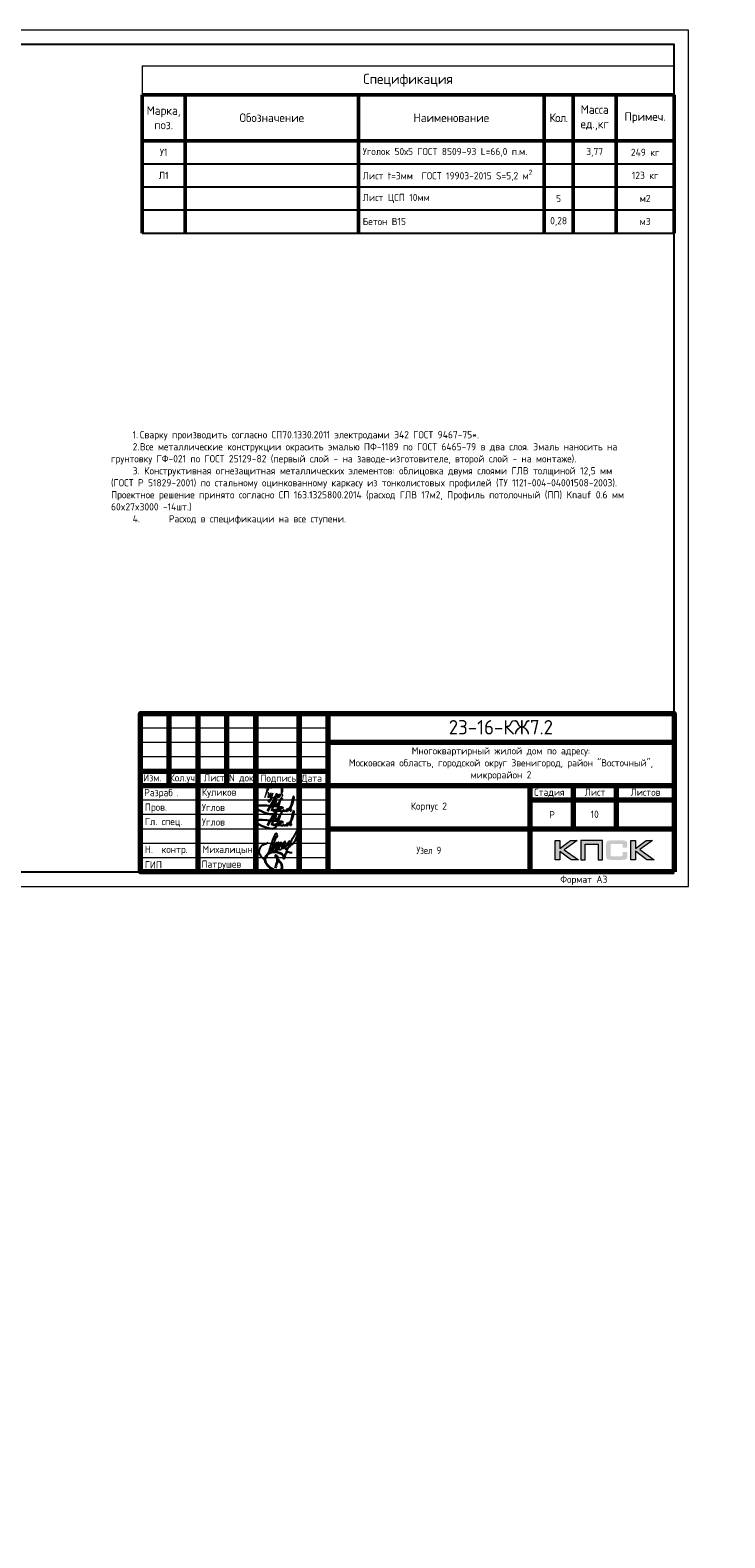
# Model space of a CAD drawing. Header units: millimetres. Extents: x 259029 to 2494469, y -731578 to -57567.
# Tile 248 of 252: x 539239 to 563323, y -536559 to -484261. Entities that reach past the tile are written whole.
import ezdxf
from ezdxf import colors
from ezdxf.entities.mleader import LeaderData, LeaderLine
from ezdxf.enums import TextEntityAlignment as Align
from ezdxf.math import Vec2, Vec3

# ---------------------------------------------------------------- set-up
doc = ezdxf.new("R2010")
doc.units = ezdxf.units.MM
doc.layers.get('Defpoints').update_dxf_attribs({"color": 140})
for name, color, linetype, lineweight in [('0.15', 252, 'Continuous', 15), ('Standard', 7, 'Continuous', 25), ('АС-Таблицы', 7, 'Continuous', 20), ('Выноски', 20, 'Continuous', 20), ('Каркасы ригель', 3, 'Continuous', 0), ('Размеры', 54, 'Continuous', 20), ('РАЗРЕЗЫ', 10, 'Continuous', 60), ('Рамка', 7, 'Continuous', 70), ('Символы 0.20', 1, 'Continuous', 20), ('Текст', 41, 'Continuous', 30), ('ТОНКИЕ', 7, 'Continuous', 9)]:
    doc.layers.add(name, color=color, linetype=linetype, lineweight=lineweight)
doc.layers.add('ТОЛСТЫЕ_ОСНОВНЫЕ', color=6, linetype='Continuous')
doc.styles.add('GOST-2.304_Type-B', font='GOST_Common.ttf')
doc.styles.add('style1', font='GOST_Common.ttf', dxfattribs={"height": 500})
doc.styles.add('ГОСТ', font='GOST_Common.ttf')

# ---------------------------------------------------------------- blocks, each defined once
blk = doc.blocks.new('СЛОЖНЫЙ_ОБЪЕКТ_0')
at = {"layer": 'Standard', "color": 7, "linetype": 'Continuous', "lineweight": 25}
for points, start_tangent, end_tangent in [([(-6.58, 1.47), (-6.79, 1.26), (-6.97, 1.08), (-7.02, 0.85), (-7.02, 0.75), (-7, 0.63), (-6.84, 0.43), (-6.7, 0.33), (-6.55, 0.26), (-6.43, 0.26), (-6.35, 0.35), (-6.31, 0.52), (-6.28, 0.77), (-6.28, 1.01), (-6.3, 1.28), (-6.31, 1.54), (-6.3, 2.04), (-6.28, 2.3), (-6.25, 2.37), (-6.17, 2.3), (-6.14, 2), (-6.19, 1.85)], (-0.677851, -0.735199), (-0.339746, -0.940517)), ([(-5.89, 1.59), (-5.94, 1.69), (-5.97, 1.69), (-6.02, 1.62), (-6.06, 1.5), (-6.08, 1.41), (-6.08, 1.37), (-6.09, 1.22), (-6.07, 1.07), (-6.04, 1), (-6.01, 0.99), (-5.98, 1.01), (-5.95, 1.05), (-5.92, 1.08), (-5.91, 1.1), (-5.84, 1.21), (-5.8, 1.32), (-5.78, 1.44), (-5.77, 1.6), (-5.81, 1.75), (-5.83, 1.77), (-5.86, 1.75), (-5.89, 1.72), (-5.91, 1.57), (-5.92, 1.49), (-5.92, 1.33), (-5.91, 1.22), (-5.87, 1.16), (-5.81, 1.12), (-5.75, 1.2), (-5.71, 1.26), (-5.69, 1.32), (-5.66, 1.41), (-5.64, 1.52), (-5.63, 1.66), (-5.64, 1.81), (-5.66, 1.82), (-5.67, 1.82), (-5.7, 1.76), (-5.71, 1.67), (-5.72, 1.54), (-5.72, 1.42), (-5.66, 1.29), (-5.62, 1.28), (-5.55, 1.31), (-5.46, 1.43), (-5.4, 1.6), (-5.37, 1.86), (-5.39, 1.98), (-5.41, 2), (-5.43, 1.97), (-5.46, 1.93), (-5.51, 1.79), (-5.53, 1.66), (-5.51, 1.54), (-5.46, 1.47), (-5.41, 1.46), (-5.35, 1.5), (-5.27, 1.62), (-5.19, 1.74), (-5.14, 1.88), (-5.11, 2.03), (-5.11, 2.11), (-5.12, 2.14), (-5.14, 2.12), (-5.17, 2.04), (-5.21, 1.92), (-5.24, 1.79), (-5.25, 1.68), (-5.25, 1.58), (-5.24, 1.52), (-5.22, 1.5), (-5.19, 1.48), (-5.15, 1.52), (-5.09, 1.58), (-4.95, 1.78), (-4.76, 2.17), (-4.67, 2.98), (-4.67, 3.23), (-4.69, 3.26), (-4.71, 3.26), (-4.74, 3.23), (-4.78, 3.18), (-4.87, 2.96), (-4.89, 2.75), (-4.92, 2.58), (-4.96, 2.44), (-5, 2.1), (-5.05, 1.67), (-5.06, 1.44), (-5.07, 1.33), (-5.05, 1.1), (-5.04, 0.88), (-5.04, 0.78), (-5.05, 0.74), (-5.07, 0.75), (-5.08, 0.78), (-5.09, 0.8), (-5.08, 1.08), (-4.94, 1.35), (-4.91, 1.37), (-4.85, 1.35), (-4.78, 1.35), (-4.62, 1.41)], (-0.169301, 0.985564), (0.921845, 0.387559)), ([(-6.33, 1.09), (-6.3, 1.08), (-6.27, 1.08), (-6.23, 1.1), (-6.2, 1.11), (-6.16, 1.12), (-6.14, 1.14), (-6.12, 1.17)], (0.983291, -0.18204), (0.7365, 0.676437)), ([(-6.18, 2.14), (-6.17, 1.97), (-6.17, 1.84), (-6.18, 1.7), (-6.18, 1.41), (-6.17, 1.22), (-6.17, 1.12), (-6.15, 0.96), (-6.12, 0.83)], (0.06248, -0.998046), (0.223108, -0.974794))]:
    blk.add_spline(points, degree=3, dxfattribs=dict(at, start_tangent=start_tangent, end_tangent=end_tangent))
blk = doc.blocks.new('Роспись')
at = {"layer": 'Текст', "color": 4}
blk.add_lwpolyline([(4.18, 0.67), (6.68, 5.03), (5.62, 0.66)], dxfattribs=at)
for points in [[(7.11, 5.14), (7.17, 2.59), (9.02, 5.2), (8.57, 4.35), (6.55, -0.29), (0.19, 1.88), (9.09, 2.02)], [(11.23, 1.12), (12.72, 3.08), (13.28, 5.66), (11.96, 0.97)], [(9.09, 2.02), (9.4, 1.96), (6.15, 0.84), (8.42, 0.77), (8.9, 0.77)], [(8.9, 0.77), (8.97, 0.64), (9.94, 1.16)], [(9.94, 1.16), (9.82, 0.79), (10.85, 0.93)], [(10.85, 0.93), (11.13, 1.44), (11.23, 1.11), (10.92, 0.57), (10.85, 0.93)], [(11.23, 1.12), (11.03, 1.05), (10.98, 1.33), (11.05, 1.41)], [(11.96, 0.97), (12.16, 0.71), (12.34, 1.19), (12.03, 1.14), (11.96, 0.97)]]:
    blk.add_spline(points, degree=3, dxfattribs=at)
blk = doc.blocks.new('11')
at = {"layer": 'Выноски'}
for p, q in [((47885, 66608), (47944, 66700)), ((47944, 66700), (47962, 66737)), ((47962, 66737), (47989, 66781)), ((47989, 66781), (48016, 66806)), ((48016, 66806), (48038, 66823)), ((48038, 66823), (48060, 66786)), ((48060, 66786), (48058, 66769))]:
    blk.add_line(p, q, dxfattribs=at)
blk.add_lwpolyline([(47863, 66761), (47937, 66865), (47843, 66458), (47885, 66564), (47905, 66616), (47954, 66628), (47979, 66606), (47957, 66539), (47937, 66487), (47947, 66458), (47991, 66470), (48051, 66611), (48041, 66569), (48023, 66505), (48023, 66448), (48065, 66448), (48090, 66529), (48110, 66608), (48043, 66369), (47972, 66275), (47954, 66344), (47991, 66389), (48078, 66431), (48142, 66470), (48154, 66441), (48204, 66512), (48246, 66606), (48209, 66455), (48204, 66418), (48295, 66574), (48265, 66463), (48265, 66455), (48312, 66453), (48342, 66529), (48347, 66584), (48337, 66465), (48349, 66453), (48401, 66569), (48443, 66616), (48461, 66678), (48466, 66727), (48436, 66811), (48399, 66754), (48399, 66618), (48389, 66549), (48374, 66507), (48416, 66564), (48441, 66576), (48451, 66524), (48433, 66482), (48419, 66453), (48424, 66428), (48458, 66421)], dxfattribs=at)
blk = doc.blocks.new('A$Cd09756da')
h = blk.add_hatch(color=0)
h.paths.add_polyline_path([(-3363, 1089), (-3590, 1089), (-3962, 809), (-3962, 1089), (-4120, 1089), (-4120, 417), (-3962, 417), (-3962, 712), (-3560, 417), (-3308, 417), (-3809, 772)])
h.paths.add_polyline_path([(-3080, 963), (-2635, 963), (-2635, 417), (-2478, 417), (-2478, 1089), (-2645, 1089), (-3236, 1089), (-3236, 930), (-3236, 417), (-3080, 417)])
h.paths.add_polyline_path([(-1340, 1093), (-1498, 1093), (-1498, 420), (-1340, 420), (-1340, 716), (-938, 420), (-686, 420), (-1187, 776), (-741, 1093), (-968, 1093), (-1340, 813)])
at = {"true_color": 0x5f007f}
blk.add_hatch(color=206, dxfattribs=at).paths.add_polyline_path([(-1629, 1018), (-1631, 1026), (-1634, 1032), (-1638, 1038), (-1641, 1044), (-1644, 1049), (-1649, 1054), (-1653, 1059), (-1657, 1063), (-1662, 1066), (-1668, 1071), (-1674, 1074), (-1681, 1077), (-1688, 1079), (-1696, 1082), (-1703, 1084), (-1721, 1088), (-1741, 1091), (-1762, 1092), (-1786, 1093), (-2187, 1093), (-2210, 1092), (-2231, 1091), (-2251, 1088), (-2268, 1084), (-2276, 1082), (-2284, 1079), (-2291, 1077), (-2297, 1073), (-2303, 1071), (-2310, 1066), (-2315, 1063), (-2319, 1059), (-2323, 1054), (-2327, 1049), (-2331, 1044), (-2335, 1038), (-2337, 1032), (-2340, 1025), (-2343, 1018), (-2345, 1010), (-2348, 994), (-2351, 976), (-2353, 956), (-2353, 934), (-2353, 580), (-2353, 557), (-2351, 537), (-2348, 519), (-2345, 502), (-2343, 495), (-2340, 488), (-2337, 481), (-2335, 474), (-2331, 469), (-2327, 463), (-2323, 459), (-2319, 454), (-2315, 450), (-2309, 446), (-2303, 443), (-2297, 439), (-2291, 436), (-2283, 434), (-2276, 431), (-2268, 429), (-2251, 425), (-2231, 423), (-2209, 421), (-2187, 420), (-1786, 420), (-1762, 421), (-1741, 422), (-1721, 425), (-1704, 428), (-1696, 431), (-1688, 433), (-1681, 436), (-1674, 439), (-1668, 442), (-1662, 446), (-1657, 450), (-1653, 454), (-1649, 458), (-1644, 463), (-1641, 468), (-1638, 474), (-1634, 481), (-1631, 487), (-1629, 495), (-1626, 502), (-1623, 519), (-1620, 537), (-1619, 557), (-1618, 580), (-1618, 691), (-1775, 691), (-1775, 600), (-1775, 594), (-1776, 588), (-1777, 582), (-1779, 577), (-1781, 572), (-1783, 568), (-1786, 564), (-1789, 560), (-1792, 557), (-1797, 554), (-1801, 552), (-1806, 550), (-1811, 548), (-1817, 548), (-1824, 547), (-1830, 546), (-2153, 546), (-2159, 547), (-2164, 548), (-2168, 550), (-2172, 552), (-2176, 555), (-2180, 557), (-2183, 561), (-2186, 565), (-2189, 569), (-2191, 573), (-2193, 578), (-2194, 583), (-2196, 593), (-2197, 602), (-2197, 925), (-2197, 931), (-2196, 936), (-2195, 941), (-2193, 946), (-2192, 950), (-2190, 954), (-2187, 957), (-2185, 961), (-2181, 963), (-2178, 966), (-2173, 968), (-2169, 970), (-2164, 971), (-2160, 972), (-2154, 972), (-2149, 972), (-1830, 972), (-1824, 972), (-1817, 972), (-1812, 970), (-1807, 969), (-1802, 967), (-1797, 965), (-1793, 961), (-1790, 958), (-1786, 954), (-1783, 950), (-1781, 946), (-1779, 941), (-1777, 936), (-1776, 931), (-1775, 925), (-1775, 918), (-1775, 844), (-1618, 844), (-1618, 934), (-1619, 956), (-1620, 976), (-1623, 994), (-1627, 1010)])
at = {"color": 0, "lineweight": 0}
for points in [[(-4120, 417), (-4120, 1089), (-3962, 1089), (-3962, 809), (-3590, 1089), (-3363, 1089), (-3809, 772), (-3308, 417), (-3560, 417), (-3962, 712), (-3962, 417), (-4120, 417)], [(-3080, 417), (-3080, 963), (-2635, 963), (-2635, 417), (-2478, 417), (-2478, 1089), (-2645, 1089), (-3236, 1089), (-3236, 930), (-3236, 417), (-3080, 417)], [(-1498, 420), (-1498, 1093), (-1340, 1093), (-1340, 813), (-968, 1093), (-741, 1093), (-1187, 776), (-686, 420), (-938, 420), (-1340, 716), (-1340, 420), (-1498, 420)]]:
    blk.add_lwpolyline(points, close=True, dxfattribs=at)
at = {"lineweight": 35}
blk.add_lwpolyline([(-13497, 507), (-13535, 562), (-13589, 615), (-13666, 653), (-13748, 676), (-13807, 686), (-13901, 686), (-14005, 659), (-14088, 617), (-14135, 558), (-14169, 483), (-14185, 407), (-14167, 329), (-14113, 254), (-14059, 199), (-14001, 148), (-13931, 104), (-13854, 67), (-13782, 47), (-13728, 47), (-13655, 62), (-13589, 119), (-13582, 185), (-13593, 249), (-13639, 328), (-13688, 389), (-13725, 426), (-13768, 486), (-13789, 516), (-13802, 552), (-13809, 574), (-13809, 584), (-13790, 575), (-13775, 560), (-13760, 537), (-13755, 511), (-13755, 426), (-13764, 338), (-13788, 268), (-13802, 202), (-13829, 132)], dxfattribs=at)
at = {"layer": 'Рамка'}
for p, q in [((-17500, 3000), (-17500, 5500)), ((-16500, 0), (-16500, 5500)), ((-15500, 3000), (-15500, 5500)), ((-14500, 0), (-14500, 5500)), ((-14500, 5500), (-14500, 0)), ((-13000, 5500), (-13000, 0)), ((-13000, 0), (-13000, 5500)), ((-12000, 5500), (-12000, 0)), ((-12000, 4500), (0, 4500)), ((-18500, 3500), (-12000, 3500)), ((-18500, 3000), (0, 3000)), ((-5000, 3000), (-5000, 0)), ((-3500, 3000), (-3500, 1500)), ((-2000, 3000), (-2000, 1500)), ((-5000, 2500), (0, 2500)), ((-5000, 2500), (0, 2500)), ((-12000, 1500), (0, 1500))]:
    blk.add_line(p, q, dxfattribs=at)
at = {"layer": 'Рамка', "lineweight": 15}
for p, q in [((-18500, 5000), (-12000, 5000)), ((-18500, 4500), (-12000, 4500)), ((-18500, 4000), (-12000, 4000)), ((-18500, 2500), (-12000, 2500)), ((-18500, 2000), (-12000, 2000)), ((-18500, 1500), (-12000, 1500)), ((-18500, 1000), (-12000, 1000)), ((-18500, 500), (-12000, 500))]:
    blk.add_line(p, q, dxfattribs=at)
at = {"layer": 'Рамка'}
blk.add_lwpolyline([(0, 0), (-18500, 0), (-18500, 5500), (0, 5500)], close=True, dxfattribs=at)
at = {"color": 18, "true_color": 0x000000, "xscale": 100, "yscale": 100, "zscale": 100}
for p in [(-14508, 2045), (-14508, 1545)]:
    blk.add_blockref('Роспись', p, dxfattribs=at)
at = {"layer": '0.15', "xscale": 462, "yscale": 462, "zscale": 462, "rotation": 339.9822667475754}
blk.add_blockref('СЛОЖНЫЙ_ОБЪЕКТ_0', (-11452, -669), dxfattribs=at)
at = {"layer": 'Выноски'}
blk.add_blockref('11', (-62024, -63871), dxfattribs=at)
at = {"color": 7, "style": 'ГОСТ'}
for s, p in [('Разраб', (-18371, 2627)), ('.', (-17258, 2627))]:
    blk.add_text(s, height=250, dxfattribs=at).set_placement(p)
at = {"layer": 'Размеры', "color": 7, "char_height": 250, "attachment_point": 4, "style": 'ГОСТ'}
for s, insert in [('{\\C256;Куликов}', (-16371, 2734)), ('Пров.', (-18346, 2215)), ('Углов', (-16371, 2234)), ('Гл. спец.', (-18346, 1715)), ('Углов', (-16371, 1734))]:
    blk.add_mtext_dynamic_manual_height_columns(s, width=2000, gutter_width=1250, heights=[0], dxfattribs=dict(at, insert=insert))
at = {"layer": 'Размеры', "color": 7, "linetype": 'Continuous', "char_height": 250, "width": 2000, "attachment_point": 4, "style": 'GOST-2.304_Type-B'}
for s, insert in [(' Н.  контр.', (-18500, 750)), (' Михалицын', (-16500, 750)), (' ГИП', (-18500, 250)), ('Патрушев', (-16383, 238))]:
    blk.add_mtext(s, dxfattribs=dict(at, insert=insert))
at = {"layer": 'Текст', "color": 7, "style": 'ГОСТ'}
blk.add_text('23-16-КЖ7.2', height=500, dxfattribs=at).set_placement((-6003, 5019), align=Align.MIDDLE_CENTER)
at = {"layer": 'Текст', "color": 7, "style": 'GOST-2.304_Type-B'}
for s, p in [('Изм.', (-18400, 3141)), ('Кол.уч.', (-17490, 3143)), ('Лист', (-16298, 3139)), ('N док.', (-15435, 3141)), ('Подпись', (-14340, 3127)), ('Дата', (-12920, 3127)), ('Стадия', (-4850, 2640)), ('Лист', (-3100, 2640)), ('Листов', (-1508, 2640)), ('Р', (-4328, 1863))]:
    blk.add_text(s, height=250, dxfattribs=at).set_placement(p)
at = {"layer": 'Текст', "color": 7, "linetype": 'Continuous', "lineweight": 0, "char_height": 250, "attachment_point": 5, "style": 'GOST-2.304_Type-B'}
for s, insert, width in [('Многоквартирный жилой дом по адресу:\\PМосковская область, городской округ Звенигород, район "Восточный", микрорайон 2', (-6000, 3750), 12000), ('Корпус 2', (-8500, 2250), 7000)]:
    blk.add_mtext(s, dxfattribs=dict(at, insert=insert, width=width))
blk = doc.blocks.new('*T60')
at = {"layer": 'Каркасы ригель', "color": 0, "linetype": 'ByBlock', "lineweight": -2, "transparency": 16777216}
for p, q in [((0, 0), (1500, 0)), ((0, -1000), (1500, -1000))]:
    blk.add_line(p, q, dxfattribs=at)
at = {"layer": 'Каркасы ригель', "color": 0, "linetype": 'ByBlock', "lineweight": 50, "transparency": 16777216}
for p, q in [((0, 0), (0, -1000)), ((1500, 0), (1500, -1000))]:
    blk.add_line(p, q, dxfattribs=at)
at = {"layer": 'Каркасы ригель', "color": 0, "linetype": 'Continuous', "lineweight": 0, "transparency": 16777216, "insert": (750, -500), "char_height": 250, "width": 1000, "attachment_point": 5, "style": 'ГОСТ'}
blk.add_mtext('10', dxfattribs=at)
blk = doc.blocks.new('_None')
blk = doc.blocks.new('*U645')
at = {"layer": 'ТОЛСТЫЕ_ОСНОВНЫЕ'}
for p, q in [((8, 5), (8, 90)), ((8, 90), (20, 90)), ((13, 5), (13, 90)), ((8, 65), (20, 65)), ((8, 30), (20, 30)), ((20, 5), (8, 5))]:
    blk.add_line(p, q, dxfattribs=at)
at = {"layer": 'ТОЛСТЫЕ_ОСНОВНЫЕ', "color": 6}
blk.add_lwpolyline([(20, 5), (415, 5), (415, 292), (20, 292)], close=True, dxfattribs=at)
at = {"layer": 'ТОНКИЕ'}
blk.add_lwpolyline([(0, 0), (420, 0), (420, 297), (0, 297)], close=True, dxfattribs=at)
at = {"layer": 'Текст', "style": 'style1'}
for s, p in [('Взам.инв.№', (10.5, 77.5)), ('Подпись и дата', (10.5, 47.5)), ('Инв.№ подл.', (10.5, 17.5))]:
    blk.add_text(s, height=3, rotation=90, dxfattribs=at).set_placement(p, align=Align.MIDDLE)
blk.add_text('Формат А3', height=2.5, dxfattribs=at).set_placement((375.57, 1.2))
blk = doc.blocks.new('*T649')
at = {"layer": 'Defpoints', "color": 8, "linetype": 'ByBlock', "lineweight": 0, "transparency": 16777216}
for p, q in [((0, 0), (18444, 0)), ((0, 0), (0, -1000)), ((18444, 0), (18444, -1000))]:
    blk.add_line(p, q, dxfattribs=at)
at = {"layer": 'АС-Таблицы', "color": 0, "linetype": 'ByBlock', "lineweight": 50, "transparency": 16777216}
for p, q in [((0, -1000), (18444, -1000)), ((0, -1000), (0, -5800)), ((1500, -1000), (1500, -5800)), ((7500, -1000), (7500, -5800)), ((13944, -1000), (13944, -5800)), ((14944, -1000), (14944, -5800)), ((16444, -1000), (16444, -5800)), ((18444, -1000), (18444, -5800)), ((0, -2600), (18444, -2600))]:
    blk.add_line(p, q, dxfattribs=at)
at = {"layer": 'АС-Таблицы', "color": 0, "linetype": 'ByBlock', "lineweight": -2, "transparency": 16777216}
for p, q in [((0, -3400), (18444, -3400)), ((0, -4200), (18444, -4200)), ((0, -5000), (18444, -5000)), ((0, -5800), (18444, -5800))]:
    blk.add_line(p, q, dxfattribs=at)
at = {"layer": 'АС-Таблицы', "color": 0, "transparency": 16777216, "style": 'ГОСТ'}
for s, insert, char_height, width, attachment_point in [('Спецификация', (9222, -500), 350, 18243.85, 5), ('Марка, поз.', (750, -1800), 300, 1300, 5), ('Масса ед.,кг', (15694, -1800), 300, 1300, 5), ('Обозначение', (4500, -1800), 300, 5800, 5), ('Наименование', (10722, -1800), 300, 6243.85, 5), ('{\\T0.9;Кол.}', (14444, -1800), 300, 800, 5), ('Примеч.', (17444, -1800), 300, 1800, 5), ('У1', (750, -3000), 250, 1300, 5), ('Уголок 50х5 ГОСТ 8509-93 L=66,0 п.м.', (7650, -3000), 250, 6143.85, 4), ('3,77', (15694, -3000), 250, 1300, 5), ('249 кг', (17444, -3000), 250, 1800, 5), ('Л1', (750, -3800), 250, 1300, 5), ('\\A1;Лист t=3мм  ГОСТ 19903-2015 S=5,2 м{\\H0.7x;\\S2^ ;}', (7650, -3800), 250, 6143.85, 4), ('123 кг', (17444, -3800), 250, 1800, 5), ('Лист ЦСП 10мм', (7650, -4600), 250, 6143.85, 4), ('5', (14444, -4600), 250, 800, 5), ('м2', (17444, -4600), 250, 1800, 5), ('Бетон В15', (7650, -5400), 250, 6143.85, 4), ('0,28', (14444, -5400), 250, 800, 5), ('м3', (17444, -5400), 250, 1800, 5)]:
    blk.add_mtext(s, dxfattribs=dict(at, insert=insert, char_height=char_height, width=width, attachment_point=attachment_point))
blk = doc.blocks.new('ааапп')
at = {"layer": 'Символы 0.20'}
ml = blk.add_multileader_mtext('Standard', dxfattribs=at)
ml.set_content('по7(л.6)', color=256, style='ГОСТ')
ml.set_leader_properties(color=256, linetype='ByLayer', lineweight=-1)
ml.set_arrow_properties(name='NONE')
ml.build(insert=Vec2(0, 0))
ml.multileader.update_dxf_attribs({"text_left_attachment_type": 6, "text_right_attachment_type": 6, "dogleg_length": 0.25, "arrow_head_size": 200, "scale": 100})
ctx = ml.context
ctx.base_point, ctx.scale, ctx.char_height, ctx.arrow_head_size, ctx.landing_gap_size, ctx.plane_origin = Vec3(609782.7, -570717.4), 100, 250, 200, 25, Vec3(612513.4, -570395.2)
ctx.left_attachment, ctx.right_attachment = 6, 6
notes = []
notes.append((ctx, [(1, (1, 1, 0), (610957.7, -570717.4), (-1, 0), 25, [(0, [(611147.2, -569654.4)], 0, [])])]))
ctx.mtext.insert, ctx.mtext.width, ctx.mtext.defined_height, ctx.mtext.flow_direction = Vec3(609807.7, -570417.4), 1094.387, 742.8, 5
ml = blk.add_multileader_mtext('Standard', dxfattribs=at)
ml.set_content('4(л.6)', color=256, style='ГОСТ')
ml.set_leader_properties(color=256, linetype='ByLayer', lineweight=-1)
ml.set_arrow_properties(name='NONE')
ml.build(insert=Vec2(0, 0))
ml.multileader.update_dxf_attribs({"text_left_attachment_type": 6, "text_right_attachment_type": 6, "dogleg_length": 0.25, "arrow_head_size": 200, "scale": 100})
ctx = ml.context
ctx.base_point, ctx.scale, ctx.char_height, ctx.arrow_head_size, ctx.landing_gap_size, ctx.plane_origin = Vec3(611257.3, -575385.8), 100, 250, 200, 25, Vec3(612471.5, -577538.5)
ctx.left_attachment, ctx.right_attachment = 6, 6
notes.append((ctx, [(0, (1, 1, 0), (611232.3, -575385.8), (1, 0), 25, [(0, [(611050.1, -576038.2)], 0, [])])]))
ctx.mtext.insert, ctx.mtext.width, ctx.mtext.defined_height, ctx.mtext.flow_direction = Vec3(611282.3, -575085.8), 1018.139, 759.8, 5
ml = blk.add_multileader_mtext('Standard', dxfattribs=at)
ml.set_content('4(л.6)', color=256, style='ГОСТ')
ml.set_leader_properties(color=256, linetype='ByLayer', lineweight=-1)
ml.set_arrow_properties(name='NONE')
ml.build(insert=Vec2(0, 0))
ml.multileader.update_dxf_attribs({"text_left_attachment_type": 6, "text_right_attachment_type": 6, "dogleg_length": 0.25, "arrow_head_size": 200, "scale": 100})
ctx = ml.context
ctx.base_point, ctx.scale, ctx.char_height, ctx.arrow_head_size, ctx.landing_gap_size, ctx.plane_origin = Vec3(611257.3, -581853.8), 100, 250, 200, 25, Vec3(612471.5, -584006.4)
ctx.left_attachment, ctx.right_attachment = 6, 6
notes.append((ctx, [(0, (1, 1, 0), (611232.3, -581853.8), (1, 0), 25, [(0, [(611050.1, -582506.1)], 0, [])])]))
ctx.mtext.insert, ctx.mtext.width, ctx.mtext.defined_height, ctx.mtext.flow_direction = Vec3(611282.3, -581553.8), 1018.139, 759.8, 5
for ctx, leaders in notes:
    for number, flags, end, landing, length, lines in leaders:
        leader = LeaderData()
        leader.index, (leader.has_last_leader_line, leader.has_dogleg_vector, leader.attachment_direction) = number, flags
        leader.last_leader_point, leader.dogleg_vector, leader.dogleg_length = Vec3(end), Vec3(landing), length
        for number, points, colour, breaks in lines:
            line = LeaderLine()
            line.index, line.vertices, line.color, line.breaks = number, Vec3.list(points), colors.encode_raw_color(colour), breaks
            leader.lines.append(line)
        ctx.leaders.append(leader)

msp = doc.modelspace()

# ---------------------------------------------------------------- block references
for name, p in [('*T649', (543117, -485498.6)), ('*T60', (558060.9, -510960.7))]:
    msp.add_blockref(name, p)
at = {"lineweight": 50, "ltscale": 100}
msp.add_blockref('A$Cd09756da', (561560.9, -513460.7), dxfattribs=at)

# ---------------------------------------------------------------- texts
at = {"color": 1, "linetype": 'Continuous', "lineweight": 30, "insert": (553060.9, -512710.7), "char_height": 250, "width": 7000, "attachment_point": 5, "style": 'GOST-2.304_Type-B'}
msp.add_mtext('{\\W0.9;\\C256;Узел 9}', dxfattribs=at)
at = {"layer": 'Выноски'}
note = msp.add_mtext_static_columns([''] * 2, width=19302.09, gutter_width=8845.8, height=0, dxfattribs=dict(at, insert=(542043.1, -497752.1), char_height=250, attachment_point=1, style='ГОСТ'))
for column, words in zip([note] + note.columns.linked_columns, ['\\pi1500; \\P\\pi750,t1000;1.^IСварку производить согласно СП70.1330.2011 электродами Э42 ГОСТ 9467-75*.\\P2.^IВсе металлические конструкции окрасить эмалью ПФ-1189 по ГОСТ 6465-79 в два слоя. Эмаль наносить на \\P\\pi0,t346.2;грунтовку ГФ-021 по ГОСТ 25129-82 (первый слой - на заводе-изготовителе, второй слой - на монтаже).\\P\\pi750,t1000,1854.1675;3.^I Конструктивная огнезащитная металлических элементов: облицовка двумя слоями ГЛВ толщиной 12,5 мм \\P\\pi0;(ГОСТ Р 51829-2001) по стальному оцинкованному каркасу из тонколистовых профилей (ТУ 1121-004-04001508-2003).  \\PПроектное решение принято согласно СП 163.1325800.2014 (расход ГЛВ 17м2, Профиль потолочный (ПП) Knauf 0.6 мм \\P60x27x3000 -14шт.)\\P\\pi750,t2000;4.^IРасход в спецификации на все ступени.\\P\\pi1596.2,l-96.2,tz;{\\C0;\\P\\pi1500,l0;\\P\\P\\P\\pi812.5,l41.6675;\\P}', '']):
    column.text = words
note = msp.add_mtext_static_columns([''] * 2, width=18604.939, gutter_width=10240.1, height=0, dxfattribs=dict(at, insert=(492603, -503134.4), char_height=250, attachment_point=1, style='ГОСТ'))
for column, words in zip([note] + note.columns.linked_columns, ['\\pi1500;1.^IВ процессе бетонирования обеспечить соблюдение защитных слоев и мест положения рабочей арматуры согласно проекту. \\P2.^IСоединения каркасов выполнить вязкой отожженой проволокой диаметром 2,0-3,0мм.\\P\\pi812.5,l41.6675;\\P', '']):
    column.text = words
note = msp.add_mtext_static_columns([''] * 2, width=18604.939, gutter_width=10240.1, height=0, dxfattribs=dict(at, insert=(295601.8, -509833), char_height=250, attachment_point=1, style='ГОСТ'))
for column, words in zip([note] + note.columns.linked_columns, ['\\pi8790.91665;Общие указания:\\P\\pi570.45,l346.2,t2000;1.^IСтроительство здания должно производиться в соответствии с проектом производства работ (ППР). при {\\H1.66663x; }\\P\\pi0,t346.2;отсутствии проекта ППР в производство строительно-монтажных работ запрещается. {\\H1.18896x; }\\P\\pi570.45,t2000;2.^IМонтаж сборных конструкций вести в соответствии с требованиями СП 70.13330.2012 "Несущие и {\\H1.54818x; }\\P\\pi0,t346.2;ограждающие конструкции "(акт.ред. СНиП 3.03.01-87*).{\\H1.62844x;\\C0; \\H0.61408x;\\P\\pi570.45,t2000;}3.^IВсе сварные работы следует вести в соответствии с ГОСТ 5264-80* "Ручная дуговая сварка.Соединения {\\H1.20169x; }\\P\\pi0,t346.2;сварные" и  ГОСТ 14098-2014 "Соединения сварные арматуры и закладных деталей железобетонных конструкций". {\\H1.54394x; }\\PСварку вести электродами типа Э42А. {\\H1.42985x;\\C0; \\H0.69937x;\\P\\pi570.45,t2000;}4.^IВсе металлические конструкции окрасить эмалью ПФ-1189 по ГОСТ 6465-79 в два слоя. Эмаль наносить на {\\H1.46788x; }\\P\\pi0,t346.2;грунтовку ГФ-021 по ГОСТ 25129-82 (первый слой - на заводе-изготовителе, второй слой - на монтаже).{\\H1.65521x;\\C0; \\H0.60415x;\\P\\pi10052.46968,l0,tz;\\H1.55946x; \\H0.64125x;\\P\\H1.64685x; \\H0.60722x;\\P\\pi812.5,l41.6675;\\H1.23852x; \\H0.80742x;\\P}', '']):
    column.text = words

# ---------------------------------------------------------------- next in the draw order: block references
at = {"layer": 'РАЗРЕЗЫ', "color": 2, "lineweight": -2, "rotation": 45.00000000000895}
msp.add_blockref('ааапп', (-370061.8, -617495.3), dxfattribs=at)

# ---------------------------------------------------------------- next in the draw order: block references
at = {"xscale": 100, "yscale": 100, "zscale": 100}
msp.add_blockref('*U645', (520060.9, -513960.7), dxfattribs=at)

# ---------------------------------------------------------------- next in the draw order: texts
at = {"layer": 'Выноски'}
note = msp.add_mtext_static_columns([''] * 2, width=19641.405, gutter_width=8167.2, height=0, dxfattribs=dict(at, insert=(385740.7, -502617.6), char_height=250, attachment_point=1, style='ГОСТ'))
for column, words in zip([note] + note.columns.linked_columns, ['\\pi10527.89954; \\P\\pi570.45,l346.2,t2000;1.^IОбщие указания см. лист 1. {\\H1.46663x; }\\P2.^IМонтажные узлы 1;2;3;4;6;7;8 см. лист{\\C0; 7.\\H1.45562x; \\H0.68699x;\\P}3.^IСварку производить согласно СП70.1330.2011 электродами Э42 ГОСТ 9467-75*.{\\H1.45929x; }\\P4.^IВсе металлические конструкции окрасить эмалью ПФ-1189 по ГОСТ 6465-79 в два слоя. Эмаль наносить на {\\H1.45807x; }\\P\\pi0,t346.2;грунтовку ГФ-021 по ГОСТ 25129-82 (первый слой - на заводе-изготовителе, второй слой - на монтаже).{\\H1.65848x; }\\P\\pi570.45,t2000;5.^IОгнезащиту металлических косоуров см.л. 9.{\\H1.19167x; }\\P6.^IДлину швов принимать по длине сопряжения свариваемых элементов. все катеты сварных швов принимать {\\H1.54728x; }\\P\\pi0,t346.2;высотой 6 мм, кроме оговоренных.{\\H1.42874x; }\\P\\pi570.45,t2000;7.^IМонтаж стальных конструкций производить в соответствии с указаниями СП 70.1333.0.2012"Несущие и {\\H1.46825x; }\\P\\pi0,t346.2;ограждающие конструкции".{\\H1.45508x; }\\P\\pi570.45,t2000;8.^IЖелезобетонные изделия монтировать на цем-песчаном растворе М100 толщ. 10мм.{\\H1.46099x; }\\P{\\C0;9.^IНа разрезах 1-1;2-2 отметки чистого пола.\\H1.45599x; \\H0.68682x;\\P\\pi10570.70257,l0,tz;\\H1.82587x; \\H0.54768x;\\P\\H1.55804x; \\H0.64183x;\\P\\H1.64732x; \\H0.60705x;\\P\\pi812.5,l41.6675;\\H1.23836x; \\H0.80752x;\\P}', '']):
    column.text = words
note = msp.add_mtext_static_columns([''] * 2, width=19641.405, gutter_width=8167.2, height=0, dxfattribs=dict(at, insert=(448190.9, -513388), char_height=250, attachment_point=1, style='ГОСТ'))
for column, words in zip([note] + note.columns.linked_columns, ['\\pi10570.70257;\\P\\pi570.45,l346.2,t2000;1.^IСварку производить согласно СП70.1330.2011 электродами Э42 ГОСТ 9467-75*.{\\H1.46663x; }\\P2.^IДлину швов принимать по длине сопряжения свариваемых элементов, все катеты сварных швов принимать {\\H1.45562x; }\\P\\pi0,t346.2;высотой 6 мм, кроме оговоренных.{\\H1.45929x; }\\P\\pi10570.70257,l0,tz;{\\H1.82477x;\\C0; \\H0.54801x;\\P\\H1.55841x; \\H0.64168x;\\P\\pi812.5,l41.6675;\\H1.268x; \\H0.78865x;\\P}', '']):
    column.text = words

doc.saveas('drawing.dxf')
